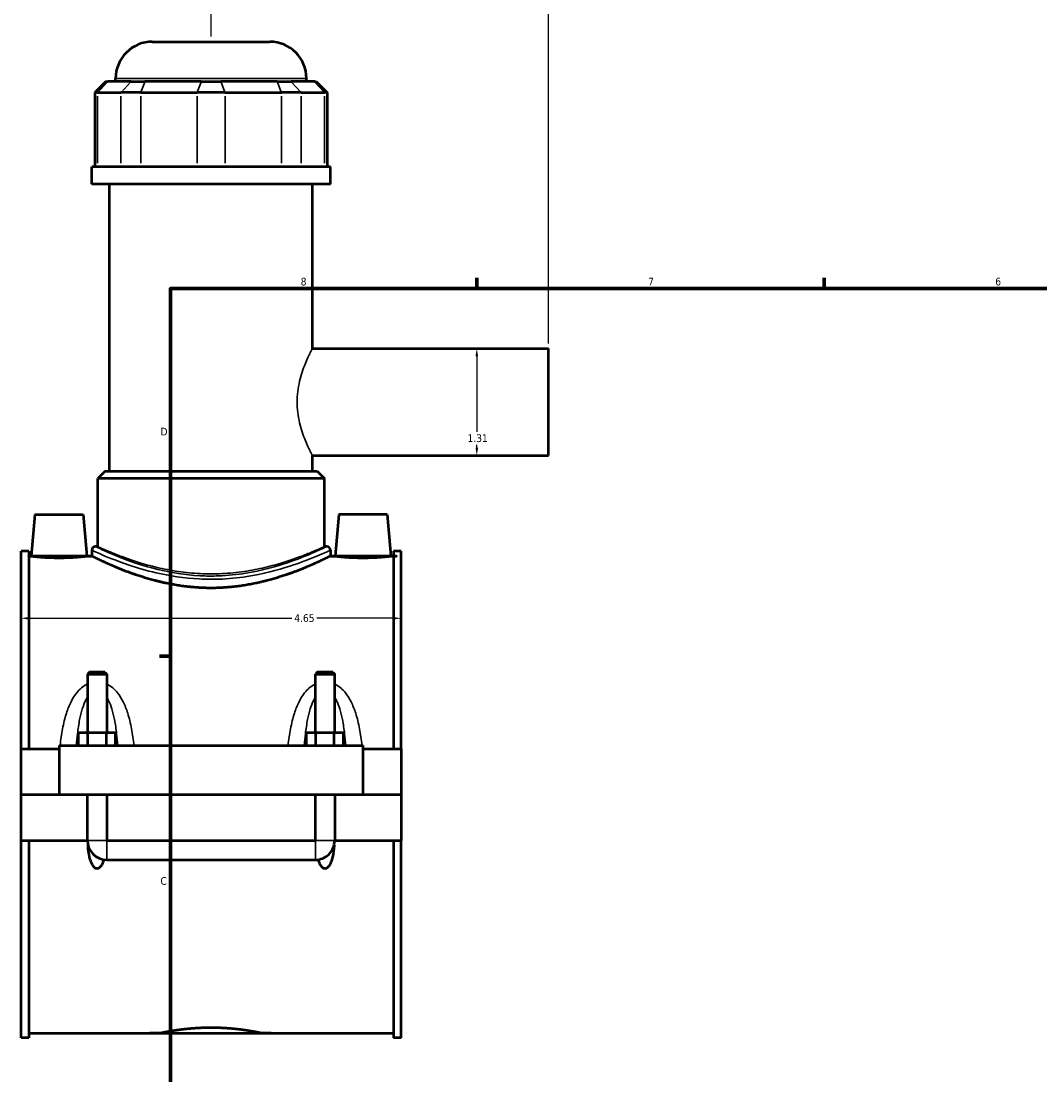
# Model space of a CAD drawing. Header units: inches. Extents: x -1.3 to 48.5, y -1.8 to 47.8.
# Tile 2 of 8: x -1.3 to 11.1, y 11.4 to 24.3. Entities that reach past the tile are written whole.
import ezdxf

# ---------------------------------------------------------------- set-up
doc = ezdxf.new("R2010")
doc.units = ezdxf.units.IN
doc.header["$MEASUREMENT"] = 0
for name, color, linetype, lineweight in [('Border (ANSI)', 7, 'Continuous', 70), ('Dimension (ANSI)', 7, 'Continuous', 25), ('Visible (ANSI)', 7, 'Continuous', 50), ('Visible Narrow (ANSI)', 7, 'Continuous', 35)]:
    doc.layers.add(name, color=color, linetype=linetype, lineweight=lineweight)
doc.styles.add('Note Text (ANSI)', font='tahoma.ttf')
doc.dimstyles.new('Default (ANSI)', dxfattribs={"dimtxt": 0.09448818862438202, "dimasz": 0.09842519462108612, "dimexe": 0.125, "dimexo": 0.0625, "dimgap": 0.03149606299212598, "dimtad": 0, "dimtih": 1, "dimtoh": 1, "dimrnd": 1e-08, "dimzin": 4, "dimdsep": 46, "dimtxsty": 'Note Text (ANSI)', "dimcen": 0.09, "dimdle": 0.3937007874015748, "dimclrd": 256, "dimclre": 256, "dimclrt": 5, "dimadec": 0, "dimazin": 1, "dimtfac": 1, "dimtofl": 0, "dimtmove": 0, "dimatfit": 3, "dimfxl": 1, "dimtolj": 1, "dimtzin": 4, "dimlwd": -1, "dimlwe": -1, "dimarcsym": 0})

# ---------------------------------------------------------------- blocks, each defined once
blk = doc.blocks.new('Borders Default Border')
at = {"layer": 'Border (ANSI)'}
for p, q in [((4.250000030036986, 21.00000006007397), (4.250000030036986, 21.13448766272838)), ((8.500000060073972, 21.00000006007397), (8.500000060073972, 21.13448766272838)), ((0.4999999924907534, 16.49999993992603), (0.3655118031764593, 16.49999993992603))]:
    blk.add_line(p, q, dxfattribs=at)
at = {"layer": 'Border (ANSI)', "flags": 128}
blk.add_lwpolyline([(0.4999999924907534, 0.9999999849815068), (0.4999999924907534, 21.00000006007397), (33.49999855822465, 21.00000006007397), (33.49999855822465, 0.9999999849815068), (0.4999999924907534, 0.9999999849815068)], dxfattribs=at)
at = {"layer": 'Border (ANSI)', "color": 5, "true_color": 0x0000ff, "char_height": 0.09448818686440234, "attachment_point": 7, "style": 'Note Text (ANSI)'}
for s, insert in [('8', (2.09415882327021, 21.03785602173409)), ('7', (6.345746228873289, 21.04)), ('6', (10.59483913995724, 21.03800916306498)), ('D', (0.378138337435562, 19.2027559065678)), ('C', (0.3779006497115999, 13.70107135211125))]:
    blk.add_mtext(s, dxfattribs=dict(at, insert=insert))
blk = doc.blocks.new('*D6')
at = {"layer": 'Defpoints', "color": 0, "transparency": 16777216}
for p in [(5.126831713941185, 24.83500270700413), (0.9968317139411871, 24.02283973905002), (5.126831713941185, 20.26835155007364)]:
    blk.add_point(p, dxfattribs=at)
at = {"layer": 'Dimension (ANSI)', "transparency": 16777216}
for p, q in [((0.9968317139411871, 24.08533973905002), (0.9968317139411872, 24.96000270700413)), ((5.126831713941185, 20.33085155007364), (5.126831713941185, 24.96000270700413)), ((1.095256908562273, 24.83500270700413), (3.204195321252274, 24.83500270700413)), ((5.028406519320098, 24.83500270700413), (3.509468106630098, 24.83500270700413))]:
    blk.add_line(p, q, dxfattribs=at)
for points in [[(1.095256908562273, 24.85140690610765), (1.095256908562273, 24.81859850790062), (0.9968317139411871, 24.83500270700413)], [(5.028406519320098, 24.85140690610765), (5.028406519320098, 24.81859850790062), (5.126831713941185, 24.83500270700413)]]:
    blk.add_solid(points, dxfattribs=at)
at = {"layer": 'Dimension (ANSI)', "color": 5, "transparency": 16777216, "insert": (3.2356913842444, 24.8842139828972), "char_height": 0.09448818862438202, "attachment_point": 1, "style": 'Note Text (ANSI)'}
blk.add_mtext('\\A1;4.13', dxfattribs=at)
blk = doc.blocks.new('*D7')
at = {"layer": 'Defpoints', "color": 0, "transparency": 16777216}
for p in [(3.321831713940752, 16.96561731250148), (-1.328168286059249, 16.57667438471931), (3.321831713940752, 16.57667438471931)]:
    blk.add_point(p, dxfattribs=at)
at = {"layer": 'Dimension (ANSI)', "transparency": 16777216}
for p, q in [((-1.229743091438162, 16.96561731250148), (1.98390976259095, 16.96561731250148)), ((3.223406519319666, 16.96561731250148), (2.28975366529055, 16.96561731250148))]:
    blk.add_line(p, q, dxfattribs=at)
for points in [[(-1.229743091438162, 16.98202151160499), (-1.229743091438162, 16.94921311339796), (-1.328168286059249, 16.96561731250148)], [(3.223406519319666, 16.98202151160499), (3.223406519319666, 16.94921311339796), (3.321831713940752, 16.96561731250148)]]:
    blk.add_solid(points, dxfattribs=at)
at = {"layer": 'Dimension (ANSI)', "color": 5, "transparency": 16777216, "insert": (2.015405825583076, 17.01473340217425), "char_height": 0.09448818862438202, "attachment_point": 1, "style": 'Note Text (ANSI)'}
blk.add_mtext('\\A1;4.65', dxfattribs=at)
blk = doc.blocks.new('*D9')
at = {"layer": 'Defpoints', "color": 0, "transparency": 16777216}
for p in [(4.249424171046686, 20.26835155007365), (4.249424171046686, 18.95732792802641), (4.24942417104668, 18.95732792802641)]:
    blk.add_point(p, dxfattribs=at)
at = {"layer": 'Dimension (ANSI)', "transparency": 16777216}
for p, q in [((4.24942417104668, 20.16992635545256), (4.24942417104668, 19.24868751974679)), ((4.24942417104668, 19.05575312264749), (4.24942417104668, 19.08727284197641))]:
    blk.add_line(p, q, dxfattribs=at)
for points in [[(4.233019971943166, 20.16992635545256), (4.265828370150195, 20.16992635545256), (4.24942417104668, 20.26835155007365)], [(4.233019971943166, 19.05575312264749), (4.265828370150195, 19.05575312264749), (4.24942417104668, 18.95732792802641)]]:
    blk.add_solid(points, dxfattribs=at)
at = {"layer": 'Dimension (ANSI)', "color": 5, "transparency": 16777216, "insert": (4.135771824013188, 19.21719145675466), "char_height": 0.09448818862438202, "attachment_point": 1, "style": 'Note Text (ANSI)'}
blk.add_mtext('\\A1;1.31', dxfattribs=at)

msp = doc.modelspace()

# ---------------------------------------------------------------- linework, layer by layer
at = {"layer": 'Visible (ANSI)'}
for p, q in [((0.2780915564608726, 24.02283973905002), (1.715571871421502, 24.02283973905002)), ((-0.2913338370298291, 23.53493973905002), (-0.4260976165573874, 23.40017595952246)), ((-0.2913338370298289, 23.53493973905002), (-0.2673978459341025, 23.53493973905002)), ((0.01779718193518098, 23.53493973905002), (-0.2673978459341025, 23.53493973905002)), ((-0.1711210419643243, 23.53493973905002), (-0.1711210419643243, 23.57362714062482)), ((0.01779718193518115, 23.53493973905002), (0.18797565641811, 23.53493973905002)), ((0.8764973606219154, 23.53493973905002), (0.18797565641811, 23.53493973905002)), ((0.8764973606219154, 23.53493973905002), (1.117166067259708, 23.53493973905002)), ((1.805687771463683, 23.53493973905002), (1.117166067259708, 23.53493973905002)), ((1.805687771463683, 23.53493973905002), (1.975866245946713, 23.53493973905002)), ((2.261061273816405, 23.53493973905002), (1.975866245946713, 23.53493973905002)), ((2.164784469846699, 23.53493973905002), (2.164784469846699, 23.57362714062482)), ((2.261061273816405, 23.53493973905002), (2.284997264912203, 23.53493973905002)), ((2.284997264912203, 23.53493973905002), (2.419761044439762, 23.40017595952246)), ((-0.391903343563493, 23.40017595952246), (-0.4260976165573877, 23.40017595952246)), ((-0.4260976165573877, 23.40017595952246), (-0.426097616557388, 22.48943973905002)), ((-0.3919033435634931, 23.40017595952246), (-0.1067083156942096, 23.40017595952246)), ((0.1364037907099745, 23.40017595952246), (-0.1067083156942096, 23.40017595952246)), ((0.1364037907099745, 23.40017595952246), (0.8249254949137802, 23.40017595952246)), ((1.16873793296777, 23.40017595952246), (0.82492549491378, 23.40017595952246)), ((1.16873793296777, 23.40017595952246), (1.857259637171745, 23.40017595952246)), ((2.100371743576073, 23.40017595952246), (1.857259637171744, 23.40017595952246)), ((2.100371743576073, 23.40017595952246), (2.385566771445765, 23.40017595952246)), ((2.419761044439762, 23.40017595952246), (2.385566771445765, 23.40017595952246)), ((2.419761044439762, 23.40017595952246), (2.419761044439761, 22.48943973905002)), ((2.456772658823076, 22.48943973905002), (-0.4631092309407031, 22.48943973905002)), ((-0.4631092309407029, 22.28033973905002), (-0.4631092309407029, 22.48943973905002)), ((2.456772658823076, 22.28033973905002), (2.456772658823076, 22.48943973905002)), ((2.456772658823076, 22.28033973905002), (-0.4631092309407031, 22.28033973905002)), ((-0.244118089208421, 18.76687910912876), (-0.24411808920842, 22.28033973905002)), ((2.237781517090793, 20.26835155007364), (2.237781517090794, 22.28033973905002)), ((2.237781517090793, 20.26835155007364), (5.126831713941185, 20.26835155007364)), ((5.126831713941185, 18.9573279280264), (5.126831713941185, 20.26835155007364)), ((2.237781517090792, 18.76687910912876), (2.237781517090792, 18.9573279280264)), ((2.237781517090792, 18.9573279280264), (5.126831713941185, 18.9573279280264)), ((-0.3002696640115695, 18.76687910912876), (-0.3901121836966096, 18.67703658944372)), ((-0.3002696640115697, 18.76687910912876), (2.293933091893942, 18.76687910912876)), ((2.293933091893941, 18.76687910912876), (2.383775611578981, 18.67703658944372)), ((2.383775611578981, 18.67703658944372), (-0.3901121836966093, 18.67703658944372)), ((-0.3901121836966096, 17.84345391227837), (-0.3901121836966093, 18.67703658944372)), ((2.38377561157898, 17.84345391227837), (2.383775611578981, 18.67703658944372)), ((-1.158443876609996, 18.23394210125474), (-1.202825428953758, 17.72665863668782)), ((-1.158443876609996, 18.23394210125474), (-0.5678926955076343, 18.23394210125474)), ((-0.5678926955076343, 18.23394210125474), (-0.5235111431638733, 17.72665863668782)), ((2.561556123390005, 18.23394210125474), (2.517174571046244, 17.72665863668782)), ((3.152107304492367, 18.23394210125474), (2.561556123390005, 18.23394210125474)), ((3.152107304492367, 18.23394210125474), (3.196488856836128, 17.72665863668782)), ((-0.3901121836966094, 17.84345391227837), (-0.4181879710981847, 17.84345391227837)), ((2.411851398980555, 17.84345391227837), (2.38377561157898, 17.84345391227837)), ((-1.328168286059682, 15.36829249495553), (-1.328168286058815, 17.78505627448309)), ((-1.235168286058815, 17.78505627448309), (-1.328168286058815, 17.78505627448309)), ((-1.235168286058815, 17.78505627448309), (-1.235168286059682, 15.36829249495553)), ((-1.235168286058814, 17.72665863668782), (-1.202825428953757, 17.72665863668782)), ((-0.5235111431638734, 17.72665863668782), (-0.4631092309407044, 17.72665863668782)), ((-0.4631092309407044, 17.79853265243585), (-0.4631092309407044, 17.72665863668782)), ((2.456772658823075, 17.79853265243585), (2.456772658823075, 17.72665863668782)), ((2.456772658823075, 17.72665863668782), (2.517174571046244, 17.72665863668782)), ((3.196488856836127, 17.72665863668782), (3.228831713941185, 17.72665863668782)), ((3.228831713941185, 17.78505627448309), (3.228831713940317, 15.36829249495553)), ((3.321831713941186, 17.78505627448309), (3.228831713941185, 17.78505627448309)), ((3.321831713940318, 15.36829249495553), (3.321831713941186, 17.78505627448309)), ((-0.492656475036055, 16.30612057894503), (-0.5162785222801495, 16.28249853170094)), ((-0.5162785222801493, 16.28249853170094), (-0.2800580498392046, 16.28249853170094)), ((-0.5162785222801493, 16.28249853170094), (-0.5162785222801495, 15.56514288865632)), ((-0.3036800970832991, 16.30612057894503), (-0.4926564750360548, 16.30612057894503)), ((-0.3036800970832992, 16.30612057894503), (-0.2800580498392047, 16.28249853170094)), ((-0.2800580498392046, 16.28249853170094), (-0.2800580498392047, 15.56514288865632)), ((2.297343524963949, 16.30612057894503), (2.273721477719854, 16.28249853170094)), ((2.273721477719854, 16.28249853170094), (2.509941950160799, 16.28249853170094)), ((2.273721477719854, 15.56514288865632), (2.273721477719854, 16.28249853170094)), ((2.486319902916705, 16.30612057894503), (2.297343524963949, 16.30612057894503)), ((2.486319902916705, 16.30612057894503), (2.5099419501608, 16.28249853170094)), ((2.509941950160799, 15.56514288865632), (2.509941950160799, 16.28249853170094)), ((-0.6254715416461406, 15.40766257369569), (-0.6254715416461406, 15.56514288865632)), ((-0.5118199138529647, 15.56514288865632), (-0.6254715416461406, 15.56514288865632)), ((-0.5118199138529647, 15.40766257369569), (-0.5118199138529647, 15.56514288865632)), ((-0.2845166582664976, 15.56514288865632), (-0.5118199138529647, 15.56514288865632)), ((-0.2845166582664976, 15.40766257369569), (-0.2845166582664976, 15.56514288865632)), ((-0.1708650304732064, 15.56514288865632), (-0.2845166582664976, 15.56514288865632)), ((-0.1708650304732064, 15.40766257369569), (-0.1708650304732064, 15.56514288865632)), ((2.16452845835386, 15.40766257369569), (2.16452845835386, 15.56514288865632)), ((2.278180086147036, 15.56514288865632), (2.16452845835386, 15.56514288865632)), ((2.278180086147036, 15.40766257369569), (2.278180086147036, 15.56514288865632)), ((2.505483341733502, 15.56514288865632), (2.278180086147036, 15.56514288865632)), ((2.505483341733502, 15.40766257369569), (2.505483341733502, 15.56514288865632)), ((2.619134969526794, 15.56514288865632), (2.505483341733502, 15.56514288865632)), ((2.619134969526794, 15.40766257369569), (2.619134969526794, 15.56514288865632)), ((-1.328168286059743, 15.36829249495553), (-0.8631682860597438, 15.36829249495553)), ((-1.328168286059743, 14.80874525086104), (-1.328168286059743, 15.36829249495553)), ((-0.8631682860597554, 15.40766257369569), (-0.8631682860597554, 14.80874525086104)), ((-0.8631682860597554, 15.40766257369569), (2.856831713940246, 15.40766257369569)), ((2.856831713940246, 14.80874525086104), (2.856831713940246, 15.40766257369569)), ((2.856831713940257, 15.36829249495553), (3.321831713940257, 15.36829249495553)), ((3.321831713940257, 15.36829249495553), (3.321831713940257, 14.80874525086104)), ((-1.328168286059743, 14.80874525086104), (-0.8631682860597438, 14.80874525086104)), ((-1.328168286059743, 14.24526099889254), (-1.328168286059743, 14.80480824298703)), ((-0.5162785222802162, 14.80480824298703), (-1.328168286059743, 14.80480824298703)), ((-0.8631682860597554, 14.80874525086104), (2.856831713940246, 14.80874525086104)), ((-0.5162785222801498, 14.80874525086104), (-0.5162785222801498, 14.80480824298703)), ((-0.5162785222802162, 14.24526099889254), (-0.5162785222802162, 14.80480824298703)), ((-0.2800580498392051, 14.80874525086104), (-0.2800580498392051, 14.80480824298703)), ((-0.2800580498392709, 14.80480824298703), (-0.2800580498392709, 14.24526099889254)), ((2.273721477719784, 14.80480824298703), (-0.280058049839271, 14.80480824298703)), ((2.273721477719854, 14.80480824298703), (2.273721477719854, 14.80874525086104)), ((2.273721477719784, 14.24526099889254), (2.273721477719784, 14.80480824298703)), ((2.509941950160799, 14.80480824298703), (2.509941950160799, 14.80874525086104)), ((2.509941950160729, 14.80480824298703), (2.509941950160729, 14.24526099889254)), ((3.321831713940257, 14.80480824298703), (2.509941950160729, 14.80480824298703)), ((2.856831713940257, 14.80874525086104), (3.321831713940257, 14.80874525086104)), ((3.321831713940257, 14.80480824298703), (3.321831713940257, 14.24526099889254)), ((-1.328168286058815, 11.82849721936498), (-1.328168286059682, 14.24526099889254)), ((-1.328168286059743, 14.24526099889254), (-0.5162785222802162, 14.24526099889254)), ((-1.235168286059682, 14.24526099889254), (-1.235168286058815, 11.82849721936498)), ((-0.2800580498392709, 14.24526099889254), (2.273721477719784, 14.24526099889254)), ((2.509941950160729, 14.24526099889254), (3.321831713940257, 14.24526099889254)), ((3.228831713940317, 14.24526099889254), (3.228831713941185, 11.82849721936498)), ((3.321831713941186, 11.82849721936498), (3.321831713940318, 14.24526099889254)), ((-0.2800580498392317, 14.00904052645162), (2.273721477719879, 14.00904052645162)), ((-1.235168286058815, 11.88689485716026), (0.3795088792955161, 11.88689485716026)), ((1.614154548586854, 11.88689485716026), (3.228831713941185, 11.88689485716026)), ((-1.235168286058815, 11.82849721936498), (-1.328168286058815, 11.82849721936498)), ((3.321831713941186, 11.82849721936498), (3.228831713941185, 11.82849721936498))]:
    msp.add_line(p, q, dxfattribs=at)
for centre, radius, start, end in [((0.2780915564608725, 23.57362714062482), 0.4492125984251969, 89.99999999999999, 180), ((1.715571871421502, 23.57362714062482), 0.4492125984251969, 0, 90), ((-0.4181879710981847, 17.79853265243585), 0.04492125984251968, 90, 180), ((2.411851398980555, 17.79853265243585), 0.04492125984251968, 0, 90), ((-0.2800580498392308, 14.24526099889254), 0.2362204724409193, 180, 269.9999999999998), ((2.27372147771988, 14.24526099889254), 0.2362204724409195, 269.9999999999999, 0)]:
    msp.add_arc(centre, radius, start, end, dxfattribs=at)
for points, knots in [([(-0.5235111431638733, 17.72665863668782), (-0.5235111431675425, 17.72665863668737), (-0.5319966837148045, 17.72562274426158), (-0.5665176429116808, 17.7218694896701), (-0.5925520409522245, 17.71920446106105), (-0.6527260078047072, 17.71417874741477), (-0.6909094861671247, 17.71149031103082), (-0.7747156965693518, 17.70768775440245), (-0.8203424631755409, 17.70663016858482), (-0.9059941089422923, 17.70663016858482), (-0.9516208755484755, 17.70768775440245), (-1.035427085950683, 17.71149031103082), (-1.073610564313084, 17.71417874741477), (-1.133784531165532, 17.71920446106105), (-1.159818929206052, 17.7218694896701), (-1.194339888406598, 17.72562274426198), (-1.20282542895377, 17.72665863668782), (-1.202825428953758, 17.72665863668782)], [1.30455409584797, 1.30455409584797, 1.304554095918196, 1.304554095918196, 1.630498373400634, 1.630498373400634, 1.956442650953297, 1.956442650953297, 2.282775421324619, 2.282775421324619, 2.609108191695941, 2.609108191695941, 2.935440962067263, 2.935440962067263, 3.261773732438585, 3.261773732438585, 3.587718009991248, 3.587718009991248, 3.913662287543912, 3.913662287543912, 3.913662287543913, 3.913662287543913]), ([(2.456772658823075, 17.72665863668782), (2.456772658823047, 17.72665863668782), (2.447664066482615, 17.72206869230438), (2.409892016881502, 17.70345623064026), (2.381241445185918, 17.68944501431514), (2.306201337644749, 17.65416763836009), (2.259751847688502, 17.63289380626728), (2.153141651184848, 17.58688880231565), (2.09297265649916, 17.5621928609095), (1.965184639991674, 17.51389353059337), (1.892917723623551, 17.48849677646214), (1.735201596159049, 17.43999573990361), (1.649748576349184, 17.41693708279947), (1.470581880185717, 17.37797813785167), (1.376694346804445, 17.36209716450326), (1.186652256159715, 17.34082462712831), (1.090490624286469, 17.33546863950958), (0.9031728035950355, 17.33546863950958), (0.8070111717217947, 17.34082462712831), (0.6169690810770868, 17.36209716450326), (0.5230815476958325, 17.37797813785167), (0.3439148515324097, 17.41693708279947), (0.2584618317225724, 17.43999573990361), (0.1007457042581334, 17.48849677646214), (0.02847878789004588, 17.51389353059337), (-0.0993092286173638, 17.5621928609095), (-0.1594782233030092, 17.58688880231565), (-0.2660884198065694, 17.63289380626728), (-0.3125379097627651, 17.65416763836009), (-0.3875780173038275, 17.68944501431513), (-0.416228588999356, 17.70345623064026), (-0.4540006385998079, 17.72206869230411), (-0.463109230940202, 17.72665863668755), (-0.4631092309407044, 17.72665863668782)], [5.70166505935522, 5.70166505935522, 5.70166505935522, 5.70166505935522, 6.413400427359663, 6.413400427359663, 7.125135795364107, 7.125135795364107, 7.836871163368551, 7.836871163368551, 8.548606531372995, 8.548606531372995, 9.262287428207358, 9.262287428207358, 9.97596832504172, 9.97596832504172, 10.68964922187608, 10.68964922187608, 11.40333011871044, 11.40333011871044, 12.1170110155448, 12.1170110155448, 12.83069191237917, 12.83069191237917, 13.54437280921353, 13.54437280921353, 14.25805370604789, 14.25805370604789, 14.96978907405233, 14.96978907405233, 15.68152444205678, 15.68152444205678, 16.39325981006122, 16.39325981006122, 17.10499517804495, 17.10499517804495, 17.10499517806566, 17.10499517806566]), ([(3.196488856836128, 17.72665863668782), (3.196488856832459, 17.72665863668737), (3.188003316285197, 17.72562274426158), (3.153482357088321, 17.7218694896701), (3.127447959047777, 17.71920446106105), (3.067273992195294, 17.71417874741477), (3.029090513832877, 17.71149031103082), (2.94528430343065, 17.70768775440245), (2.89965753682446, 17.70663016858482), (2.856831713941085, 17.70663016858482), (2.814005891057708, 17.70663016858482), (2.768379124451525, 17.70768775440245), (2.684572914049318, 17.71149031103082), (2.646389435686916, 17.71417874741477), (2.58621546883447, 17.71920446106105), (2.560181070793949, 17.7218694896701), (2.525660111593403, 17.72562274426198), (2.517174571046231, 17.72665863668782), (2.517174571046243, 17.72665863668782)], [3.913662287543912, 3.913662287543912, 3.913662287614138, 3.913662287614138, 4.239606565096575, 4.239606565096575, 4.565550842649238, 4.565550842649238, 4.891883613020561, 4.891883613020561, 5.218216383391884, 5.218216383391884, 5.218216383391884, 5.544549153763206, 5.544549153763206, 5.870881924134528, 5.870881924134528, 6.196826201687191, 6.196826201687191, 6.522770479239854, 6.522770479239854, 6.522770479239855, 6.522770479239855]), ([(-0.3153694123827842, 14.0116950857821), (-0.3185451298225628, 14.00066183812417), (-0.3221799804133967, 13.98954133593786), (-0.334547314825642, 13.95752026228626), (-0.3445259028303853, 13.93733411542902), (-0.3636134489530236, 13.9160736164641), (-0.3696039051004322, 13.9106447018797), (-0.3797225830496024, 13.90477487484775), (-0.3832870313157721, 13.90319022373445), (-0.3906268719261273, 13.90104364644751), (-0.3944023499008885, 13.90048196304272), (-0.4019342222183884, 13.90048196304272), (-0.40570970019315, 13.90104364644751), (-0.4130495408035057, 13.90319022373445), (-0.4166139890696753, 13.90477487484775), (-0.4267326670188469, 13.9106447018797), (-0.4327231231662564, 13.9160736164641), (-0.4518106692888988, 13.93733411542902), (-0.4617892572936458, 13.95752026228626), (-0.4781580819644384, 13.9999018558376), (-0.4842470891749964, 14.02220378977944), (-0.4990674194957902, 14.08779737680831), (-0.505016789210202, 14.13563779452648), (-0.5090640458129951, 14.1860126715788), (-0.5091401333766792, 14.18697030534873), (-0.5092154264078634, 14.18792852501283)], [1.536098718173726, 1.536098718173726, 1.536098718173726, 1.536098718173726, 1.621113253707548, 1.621113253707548, 1.787454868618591, 1.787454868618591, 1.84484773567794, 1.84484773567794, 1.873544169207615, 1.873544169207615, 1.90224060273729, 1.90224060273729, 1.930937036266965, 1.930937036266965, 1.959633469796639, 1.959633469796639, 2.017026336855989, 2.017026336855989, 2.183367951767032, 2.183367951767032, 2.349709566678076, 2.349709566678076, 2.713402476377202, 2.713402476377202, 2.720445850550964, 2.720445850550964, 2.720445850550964, 2.720445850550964]), ([(2.502878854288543, 14.18792852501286), (2.502803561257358, 14.18697030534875), (2.502727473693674, 14.18601267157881), (2.498680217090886, 14.13563779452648), (2.492730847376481, 14.08779737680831), (2.477910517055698, 14.02220378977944), (2.471821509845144, 13.9999018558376), (2.455452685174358, 13.95752026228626), (2.445474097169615, 13.93733411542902), (2.426386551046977, 13.9160736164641), (2.420396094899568, 13.9106447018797), (2.410277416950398, 13.90477487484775), (2.406712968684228, 13.90319022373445), (2.399373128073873, 13.90104364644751), (2.395597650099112, 13.90048196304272), (2.388065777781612, 13.90048196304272), (2.384290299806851, 13.90104364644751), (2.376950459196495, 13.90319022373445), (2.373386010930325, 13.90477487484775), (2.363267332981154, 13.9106447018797), (2.357276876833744, 13.9160736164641), (2.338189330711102, 13.93733411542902), (2.328210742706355, 13.95752026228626), (2.315843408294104, 13.98954133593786), (2.312208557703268, 14.00066183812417), (2.309032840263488, 14.0116950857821)], [1.084035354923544, 1.084035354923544, 1.084035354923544, 1.084035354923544, 1.091078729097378, 1.091078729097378, 1.454771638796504, 1.454771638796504, 1.621113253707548, 1.621113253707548, 1.787454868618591, 1.787454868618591, 1.844847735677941, 1.844847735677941, 1.873544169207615, 1.873544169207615, 1.90224060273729, 1.90224060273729, 1.930937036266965, 1.930937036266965, 1.95963346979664, 1.95963346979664, 2.017026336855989, 2.017026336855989, 2.183367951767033, 2.183367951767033, 2.268382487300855, 2.268382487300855, 2.268382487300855, 2.268382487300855]), ([(0.379508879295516, 11.88689485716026), (0.3795088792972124, 11.88689485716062), (0.3832414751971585, 11.8876917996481), (0.3989219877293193, 11.89094753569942), (0.4108661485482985, 11.89340424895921), (0.4424030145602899, 11.89958310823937), (0.4620207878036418, 11.90330490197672), (0.5073082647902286, 11.91130455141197), (0.5329810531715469, 11.91557458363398), (0.5876579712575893, 11.92384151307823), (0.6185496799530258, 11.92813054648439), (0.6858518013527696, 11.93619925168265), (0.7222610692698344, 11.93997064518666), (0.7982723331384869, 11.94624986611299), (0.837937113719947, 11.94875653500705), (0.9177743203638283, 11.9520819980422), (0.9579475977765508, 11.95289819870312), (1.035715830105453, 11.95289819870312), (1.075889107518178, 11.9520819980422), (1.155726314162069, 11.94875653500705), (1.195391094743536, 11.94624986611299), (1.271402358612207, 11.93997064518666), (1.307811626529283, 11.93619925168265), (1.375113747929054, 11.92813054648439), (1.406005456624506, 11.92384151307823), (1.460682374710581, 11.91557458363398), (1.486355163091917, 11.91130455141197), (1.531642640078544, 11.90330490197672), (1.551260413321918, 11.89958310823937), (1.582797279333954, 11.89340424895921), (1.594741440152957, 11.89094753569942), (1.610421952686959, 11.88769179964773), (1.614154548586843, 11.88689485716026), (1.614154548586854, 11.88689485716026)], [2.370292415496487, 2.370292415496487, 2.37029241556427, 2.37029241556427, 2.66656855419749, 2.66656855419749, 2.962844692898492, 2.962844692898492, 3.259120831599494, 3.259120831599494, 3.555396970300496, 3.555396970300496, 3.851693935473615, 3.851693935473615, 4.147990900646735, 4.147990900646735, 4.444287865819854, 4.444287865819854, 4.740584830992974, 4.740584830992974, 5.036881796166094, 5.036881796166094, 5.333178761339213, 5.333178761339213, 5.629475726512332, 5.629475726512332, 5.925772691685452, 5.925772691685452, 6.222048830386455, 6.222048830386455, 6.518324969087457, 6.518324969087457, 6.814601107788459, 6.814601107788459, 7.110877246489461, 7.110877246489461, 7.110877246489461, 7.110877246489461])]:
    msp.add_open_spline(points, degree=3, knots=knots, dxfattribs=at)
at = {"layer": 'Visible Narrow (ANSI)'}
for p, q in [((-0.2736231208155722, 23.52820155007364), (-0.3856780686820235, 23.40691414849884)), ((2.150405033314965, 23.57362714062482), (-0.1567416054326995, 23.57362714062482)), ((-0.10048304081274, 23.40691414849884), (0.01157190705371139, 23.52820155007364)), ((0.1853970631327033, 23.52820155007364), (0.1389823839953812, 23.40691414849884)), ((0.8739187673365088, 23.52820155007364), (0.8275040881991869, 23.40691414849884)), ((1.119744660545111, 23.52820155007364), (1.166159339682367, 23.40691414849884)), ((1.808266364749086, 23.52820155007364), (1.854681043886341, 23.40691414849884)), ((1.982091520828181, 23.52820155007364), (2.094146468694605, 23.40691414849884)), ((2.267286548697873, 23.52820155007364), (2.379341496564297, 23.40691414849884)), ((-0.3919033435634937, 22.53497655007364), (-0.3919033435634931, 23.35463914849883)), ((-0.1067083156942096, 23.35463914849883), (-0.1067083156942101, 22.53497655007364)), ((0.136403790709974, 22.53497655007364), (0.1364037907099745, 23.35463914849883)), ((0.82492549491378, 23.35463914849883), (0.8249254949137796, 22.53497655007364)), ((1.16873793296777, 22.53497655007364), (1.16873793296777, 23.35463914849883)), ((1.857259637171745, 23.35463914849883), (1.857259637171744, 22.53497655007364)), ((2.100371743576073, 22.53497655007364), (2.100371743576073, 23.35463914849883)), ((2.385566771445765, 23.35463914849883), (2.385566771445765, 22.53497655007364)), ((-0.5148243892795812, 14.24526099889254), (-0.281512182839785, 14.24526099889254)), ((-0.2800580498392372, 14.0104946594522), (-0.2800580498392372, 14.24380686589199)), ((2.273721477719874, 14.0104946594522), (2.273721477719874, 14.24380686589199)), ((2.508487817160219, 14.24526099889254), (2.275175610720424, 14.24526099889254))]:
    msp.add_line(p, q, dxfattribs=at)
for points, knots in [([(2.237781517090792, 18.9573279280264), (2.23778151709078, 18.9573279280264), (2.235594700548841, 18.96143682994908), (2.226736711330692, 18.97844371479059), (2.220070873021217, 18.99133569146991), (2.203285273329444, 19.02506135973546), (2.193161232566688, 19.04592206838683), (2.171248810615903, 19.09375704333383), (2.15947654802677, 19.12073498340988), (2.12486168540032, 19.20670021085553), (2.099299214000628, 19.27924692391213), (2.071124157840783, 19.39983504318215), (2.063440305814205, 19.44198813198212), (2.053129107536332, 19.52739638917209), (2.050520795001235, 19.57065535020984), (2.050520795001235, 19.6550241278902), (2.053129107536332, 19.69828308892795), (2.063440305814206, 19.78369134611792), (2.071124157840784, 19.82584443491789), (2.099299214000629, 19.94643255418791), (2.12486168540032, 20.01897926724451), (2.15947654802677, 20.10494449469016), (2.171248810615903, 20.13192243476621), (2.193161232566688, 20.17975740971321), (2.203285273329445, 20.20061811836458), (2.220070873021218, 20.23434378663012), (2.226736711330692, 20.24723576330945), (2.235594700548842, 20.26424264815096), (2.23778151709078, 20.26835155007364), (2.237781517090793, 20.26835155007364)], [2.567044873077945, 2.567044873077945, 2.567044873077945, 2.567044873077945, 2.887361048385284, 2.887361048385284, 3.207677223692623, 3.207677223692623, 3.527993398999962, 3.527993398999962, 3.848309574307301, 3.848309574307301, 4.491199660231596, 4.491199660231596, 4.812644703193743, 4.812644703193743, 5.13408974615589, 5.13408974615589, 5.455534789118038, 5.455534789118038, 5.776979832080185, 5.776979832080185, 6.41986991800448, 6.41986991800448, 6.740186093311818, 6.740186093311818, 7.060502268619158, 7.060502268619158, 7.380818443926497, 7.380818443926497, 7.701134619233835, 7.701134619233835, 7.701134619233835, 7.701134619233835]), ([(2.411767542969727, 17.84336326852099), (2.411782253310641, 17.84337924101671), (2.407024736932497, 17.84112771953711), (2.372524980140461, 17.82469644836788), (2.315115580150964, 17.79726391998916), (2.152291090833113, 17.72718761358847), (2.050518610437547, 17.68589024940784), (1.784496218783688, 17.59570465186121), (1.610802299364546, 17.54736982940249), (1.314021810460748, 17.49947868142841), (1.201817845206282, 17.48793274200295), (1.011569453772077, 17.48122990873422), (0.9342338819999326, 17.48195248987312), (0.67770907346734, 17.49567748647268), (0.5027822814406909, 17.52449729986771), (0.2282828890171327, 17.59133041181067), (0.1205579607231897, 17.62482792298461), (-0.1288382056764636, 17.71236700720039), (-0.2504321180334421, 17.76591254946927), (-0.3849398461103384, 17.82717813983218), (-0.4164596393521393, 17.8426242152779), (-0.4181645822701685, 17.8434426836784), (-0.4181875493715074, 17.84345343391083), (-0.4181867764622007, 17.84345255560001)], [17.07551578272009, 17.07551578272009, 17.07551578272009, 17.07551578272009, 17.58513396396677, 17.58513396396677, 18.91419398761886, 18.91419398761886, 20.15619918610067, 20.15619918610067, 21.67596180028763, 21.67596180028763, 22.53632132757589, 22.53632132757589, 23.11892855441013, 23.11892855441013, 24.48886053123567, 24.48886053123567, 25.51019575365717, 25.51019575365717, 27.16413640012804, 27.16413640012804, 28.42367272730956, 28.42367272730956, 28.45920315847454, 28.45920315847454, 28.45920315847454, 28.45920315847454]), ([(2.383775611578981, 17.84345391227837), (2.383775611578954, 17.84345391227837), (2.37517898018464, 17.83949520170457), (2.339434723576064, 17.82341773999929), (2.312298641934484, 17.81130886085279), (2.241105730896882, 17.78082749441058), (2.1969921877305, 17.76245002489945), (2.09561483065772, 17.72275749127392), (2.038343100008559, 17.70147453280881), (1.916644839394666, 17.65994579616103), (1.84783992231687, 17.63817302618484), (1.697715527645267, 17.59672800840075), (1.616393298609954, 17.57709608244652), (1.446039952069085, 17.54403839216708), (1.356848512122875, 17.53062700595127), (1.176548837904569, 17.51270475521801), (1.085435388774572, 17.50821984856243), (0.9082280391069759, 17.50821984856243), (0.8171145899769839, 17.51270475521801), (0.6368149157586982, 17.53062700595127), (0.5476234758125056, 17.54403839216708), (0.3772701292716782, 17.57709608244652), (0.2959479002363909, 17.59672800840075), (0.1458235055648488, 17.63817302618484), (0.07701858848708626, 17.65994579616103), (-0.04467967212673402, 17.70147453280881), (-0.101951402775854, 17.72275749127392), (-0.2033287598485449, 17.76245002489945), (-0.2474423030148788, 17.78082749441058), (-0.3186352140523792, 17.81130886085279), (-0.3457712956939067, 17.82341773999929), (-0.3815155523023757, 17.83949520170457), (-0.390112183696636, 17.84345391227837), (-0.3901121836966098, 17.84345391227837)], [5.396386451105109, 5.396386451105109, 5.396386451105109, 5.396386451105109, 6.070323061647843, 6.070323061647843, 6.744259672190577, 6.744259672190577, 7.418196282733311, 7.418196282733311, 8.092132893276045, 8.092132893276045, 8.767292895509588, 8.767292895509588, 9.44245289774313, 9.44245289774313, 10.11761289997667, 10.11761289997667, 10.79277290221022, 10.79277290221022, 11.46793290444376, 11.46793290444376, 12.1430929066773, 12.1430929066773, 12.81825290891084, 12.81825290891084, 13.49341291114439, 13.49341291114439, 14.16734952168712, 14.16734952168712, 14.84128613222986, 14.84128613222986, 15.51522274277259, 15.51522274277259, 16.18915935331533, 16.18915935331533, 16.18915935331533, 16.18915935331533]), ([(-0.4631079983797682, 17.79853131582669), (-0.4631087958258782, 17.79853218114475), (-0.463085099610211, 17.79852158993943), (-0.4613260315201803, 17.79771522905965), (-0.4288056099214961, 17.78249764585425), (-0.2900277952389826, 17.72213835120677), (-0.1645737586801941, 17.66938490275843), (0.09273974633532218, 17.58314077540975), (0.2038845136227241, 17.55013878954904), (0.4870981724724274, 17.4842943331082), (0.6675781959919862, 17.45590084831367), (0.9322466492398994, 17.4423788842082), (1.01203731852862, 17.4416669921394), (1.208325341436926, 17.44827067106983), (1.324091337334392, 17.45964581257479), (1.630293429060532, 17.50682851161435), (1.809501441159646, 17.55444832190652), (2.083968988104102, 17.64329981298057), (2.188972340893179, 17.68398626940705), (2.356965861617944, 17.75302594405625), (2.416197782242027, 17.78005266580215), (2.451792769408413, 17.79624087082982), (2.456701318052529, 17.79845908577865), (2.456686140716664, 17.79844334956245)], [-28.45920315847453, -28.45920315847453, -28.45920315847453, -28.45920315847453, -28.42367272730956, -28.42367272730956, -27.16413640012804, -27.16413640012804, -25.51019575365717, -25.51019575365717, -24.48886053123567, -24.48886053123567, -23.11892855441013, -23.11892855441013, -22.53632132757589, -22.53632132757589, -21.67596180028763, -21.67596180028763, -20.15619918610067, -20.15619918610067, -18.91419398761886, -18.91419398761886, -17.58513396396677, -17.58513396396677, -17.07551578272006, -17.07551578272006, -17.07551578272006, -17.07551578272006]), ([(-0.5162780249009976, 16.16176356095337), (-0.5431237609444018, 16.14881152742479), (-0.5678865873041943, 16.13195975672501), (-0.6114224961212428, 16.09443400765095), (-0.6305152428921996, 16.07405685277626), (-0.674311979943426, 16.01896961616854), (-0.6967146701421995, 15.98239255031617), (-0.7388928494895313, 15.89887775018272), (-0.7575227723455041, 15.85122689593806), (-0.7928875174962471, 15.74114020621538), (-0.8080466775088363, 15.67788837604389), (-0.8332016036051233, 15.54596555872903), (-0.8428979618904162, 15.4771949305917), (-0.850541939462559, 15.40766257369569)], [-2.705988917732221, -2.705988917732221, -2.705988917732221, -2.705988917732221, -2.476963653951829, -2.476963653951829, -2.261982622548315, -2.261982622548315, -1.933858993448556, -1.933858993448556, -1.547853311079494, -1.547853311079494, -1.066831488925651, -1.066831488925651, -0.5636639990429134, -0.5636639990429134, -0.5636639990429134, -0.5636639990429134]), ([(0.05420536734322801, 15.40766257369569), (0.04656138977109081, 15.47719493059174), (0.03686503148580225, 15.54596555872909), (0.01171010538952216, 15.67788837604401), (-0.003449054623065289, 15.74114020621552), (-0.03881379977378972, 15.85122689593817), (-0.05744372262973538, 15.89887775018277), (-0.09962190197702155, 15.98239255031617), (-0.1220245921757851, 16.01896961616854), (-0.1658213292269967, 16.07405685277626), (-0.1849140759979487, 16.09443400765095), (-0.2284499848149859, 16.13195975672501), (-0.2532128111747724, 16.14881152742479), (-0.2800585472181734, 16.16176356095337)], [-5.471779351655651, -5.471779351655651, -5.471779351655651, -5.471779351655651, -4.968611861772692, -4.968611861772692, -4.487590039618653, -4.487590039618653, -4.101584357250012, -4.101584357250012, -3.773460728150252, -3.773460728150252, -3.558479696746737, -3.558479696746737, -3.329454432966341, -3.329454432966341, -3.329454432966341, -3.329454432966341]), ([(2.273721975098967, 16.16176356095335), (2.246876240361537, 16.14881152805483), (2.222113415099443, 16.13195975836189), (2.178577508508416, 16.09443401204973), (2.159484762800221, 16.07405685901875), (2.115688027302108, 16.01896962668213), (2.093285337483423, 15.9823925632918), (2.051107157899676, 15.89887776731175), (2.03247723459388, 15.85122691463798), (1.997112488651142, 15.74114022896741), (1.981953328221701, 15.6778884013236), (1.956798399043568, 15.54596557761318), (1.947102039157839, 15.47719494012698), (1.939458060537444, 15.40766257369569)], [-2.705988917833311, -2.705988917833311, -2.705988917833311, -2.705988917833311, -2.476963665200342, -2.476963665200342, -2.2619826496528, -2.2619826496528, -1.933859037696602, -1.933859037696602, -1.547853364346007, -1.547853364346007, -1.066831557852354, -1.066831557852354, -0.5636639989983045, -0.5636639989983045, -0.5636639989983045, -0.5636639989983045]), ([(2.844205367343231, 15.40766257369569), (2.83656138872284, 15.47719494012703), (2.826865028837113, 15.54596557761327), (2.801710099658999, 15.67788840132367), (2.786550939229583, 15.74114022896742), (2.751186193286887, 15.85122691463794), (2.732556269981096, 15.89887776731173), (2.690378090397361, 15.9823925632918), (2.667975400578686, 16.01896962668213), (2.624178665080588, 16.07405685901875), (2.605085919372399, 16.09443401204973), (2.561550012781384, 16.13195975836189), (2.536787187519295, 16.14881152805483), (2.509941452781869, 16.16176356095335)], [-5.471779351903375, -5.471779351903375, -5.471779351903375, -5.471779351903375, -4.968611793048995, -4.968611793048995, -4.487589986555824, -4.487589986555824, -4.101584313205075, -4.101584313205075, -3.773460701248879, -3.773460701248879, -3.558479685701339, -3.558479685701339, -3.329454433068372, -3.329454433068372, -3.329454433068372, -3.329454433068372]), ([(-0.6517519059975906, 15.40766257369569), (-0.6479976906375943, 15.45611347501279), (-0.6434941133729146, 15.50409411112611), (-0.6309655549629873, 15.61087978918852), (-0.6223556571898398, 15.6692660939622), (-0.602269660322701, 15.77088457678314), (-0.5916884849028, 15.81486998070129), (-0.5677326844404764, 15.89196056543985), (-0.5550087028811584, 15.92572401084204), (-0.5326500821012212, 15.9714295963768), (-0.5247672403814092, 15.98568294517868), (-0.5162776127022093, 15.99890880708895)], [0.6848075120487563, 0.6848075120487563, 0.6848075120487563, 0.6848075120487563, 1.066831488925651, 1.066831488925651, 1.547853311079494, 1.547853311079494, 1.933858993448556, 1.933858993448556, 2.261982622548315, 2.261982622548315, 2.422020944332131, 2.422020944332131, 2.422020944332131, 2.422020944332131]), ([(-0.2800589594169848, 15.99890880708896), (-0.2715693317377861, 15.98568294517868), (-0.2636864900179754, 15.9714295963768), (-0.2413278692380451, 15.92572401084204), (-0.228603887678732, 15.89196056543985), (-0.2046480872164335, 15.81486998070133), (-0.1940669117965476, 15.77088457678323), (-0.1739809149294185, 15.66926609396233), (-0.1653710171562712, 15.61087978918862), (-0.1528424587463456, 15.50409411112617), (-0.1483388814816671, 15.45611347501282), (-0.1445846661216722, 15.40766257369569)], [3.613422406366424, 3.613422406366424, 3.613422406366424, 3.613422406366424, 3.773460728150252, 3.773460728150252, 4.101584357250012, 4.101584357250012, 4.487590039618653, 4.487590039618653, 4.968611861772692, 4.968611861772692, 5.350635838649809, 5.350635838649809, 5.350635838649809, 5.350635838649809]), ([(2.138248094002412, 15.40766257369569), (2.1420023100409, 15.45611348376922), (2.146505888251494, 15.50409412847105), (2.159034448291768, 15.61087981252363), (2.167644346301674, 15.66926611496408), (2.187730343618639, 15.7708845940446), (2.198311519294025, 15.81486999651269), (2.222267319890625, 15.89196057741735), (2.234991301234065, 15.92572402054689), (2.257349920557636, 15.97142960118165), (2.265232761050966, 15.98568294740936), (2.273722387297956, 15.9989088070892)], [0.6848075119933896, 0.6848075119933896, 0.6848075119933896, 0.6848075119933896, 1.066831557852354, 1.066831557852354, 1.547853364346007, 1.547853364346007, 1.933859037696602, 1.933859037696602, 2.2619826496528, 2.2619826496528, 2.422020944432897, 2.422020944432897, 2.422020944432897, 2.422020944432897]), ([(2.509941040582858, 15.9989088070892), (2.518430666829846, 15.98568294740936), (2.526313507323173, 15.97142960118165), (2.548672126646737, 15.92572402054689), (2.561396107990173, 15.89196057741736), (2.585351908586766, 15.81486999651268), (2.59593308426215, 15.77088459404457), (2.616019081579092, 15.66926611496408), (2.624628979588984, 15.6108798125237), (2.63715753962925, 15.50409412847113), (2.641661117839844, 15.45611348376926), (2.645415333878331, 15.40766257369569)], [3.613422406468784, 3.613422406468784, 3.613422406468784, 3.613422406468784, 3.773460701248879, 3.773460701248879, 4.101584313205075, 4.101584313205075, 4.487589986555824, 4.487589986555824, 4.968611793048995, 4.968611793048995, 5.350635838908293, 5.350635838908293, 5.350635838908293, 5.350635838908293])]:
    msp.add_open_spline(points, degree=3, knots=knots, dxfattribs=at)

# ---------------------------------------------------------------- block references
msp.add_blockref('Borders Default Border', (0, 0))

# ---------------------------------------------------------------- dimensions: what is measured, and where the dimension line sits
at = {"layer": 'Dimension (ANSI)'}
for base, p1, p2, angle, override, picture, middle in [((5.126831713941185, 24.83500270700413), (0.9968317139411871, 24.02283973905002), (5.126831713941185, 20.26835155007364), 180, {"dimgap": 0.03149606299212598, "dimtih": 0, "dimtoh": 0, "dimdec": 2, "dimtol": 0, "dimlim": 0, "dimtp": 0, "dimtm": -0, "dimtdec": 2, "dimatfit": 1}, '*D6', (3.356831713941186, 24.83500270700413)), ((4.24942417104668, 18.95732792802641), (4.249424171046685, 20.26835155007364), (4.249424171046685, 18.9573279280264), 270, {"dimgap": 0.03149606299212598, "dimdec": 2, "dimse1": 1, "dimse2": 1, "dimtol": 0, "dimlim": 0, "dimtp": 0, "dimtm": -0, "dimtdec": 2, "dimatfit": 1}, '*D9', (4.249424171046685, 19.16798018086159)), ((3.321831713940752, 16.96561731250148), (-1.328168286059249, 16.57667438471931), (3.321831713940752, 16.57667438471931), 180, {"dimgap": 0.03149606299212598, "dimtih": 0, "dimtoh": 0, "dimdec": 2, "dimse1": 1, "dimse2": 1, "dimtol": 0, "dimlim": 0, "dimtp": 0, "dimtm": -0, "dimtdec": 2, "dimatfit": 1}, '*D7', (2.13683171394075, 16.96561731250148))]:
    dim = msp.add_linear_dim(base=base, p1=p1, p2=p2, angle=angle, dimstyle='Default (ANSI)', override=override, dxfattribs=at)
    dim.commit()
    dim.dimension.update_dxf_attribs({"geometry": picture, "text_midpoint": middle, "dimtype": 160})

doc.saveas('drawing.dxf')
